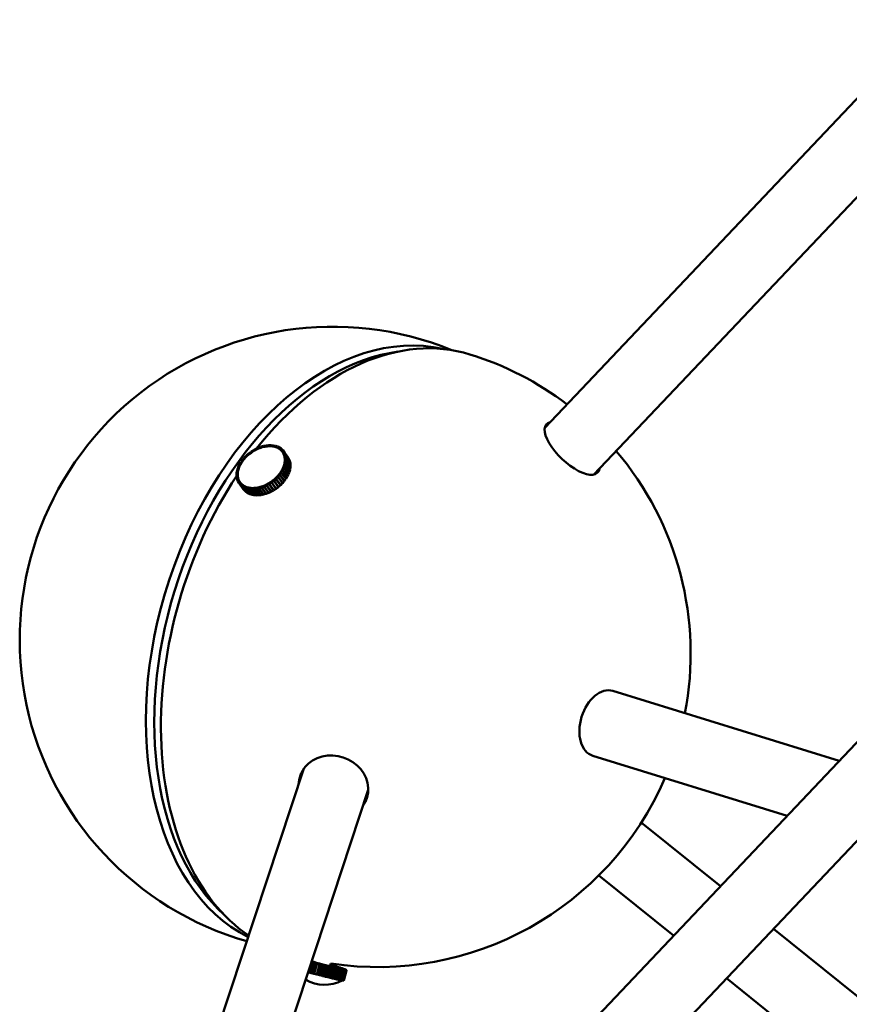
# Model space of a CAD drawing. Header units: millimetres. Extents: x 734 to 2864, y 389 to 1965.
# Tile 17 of 23: x 2109 to 2268, y 1091 to 1280. Entities that reach past the tile are written whole.
import ezdxf

# ---------------------------------------------------------------- set-up
doc = ezdxf.new("R2010")
doc.units = ezdxf.units.MM
doc.header["$LTSCALE"] = 11
doc.layers.add('Widoczne (ISO)', color=7, linetype='Continuous', lineweight=50)
doc.layers.add('Widoczne wąskie (ISO)', color=7, linetype='Continuous', lineweight=50)

msp = doc.modelspace()

# ---------------------------------------------------------------- linework, layer by layer
at = {"layer": 'Widoczne (ISO)'}
for p, q in [((2408.03, 1410.53), (2209.88, 1201.53)), ((2417.46, 1401.58), (2219.31, 1192.59)), ((2345.47, 1221.28), (2147.33, 1012.28)), ((2354.91, 1212.33), (2156.76, 1003.34)), ((2154.06, 1197.28), (2154.5, 1197.52)), ((2154.5, 1197.52), (2154.57, 1197.42)), ((2154.56, 1197.36), (2154.5, 1197.52)), ((2154.54, 1197.54), (2154.99, 1197.75)), ((2154.58, 1197.37), (2154.54, 1197.54)), ((2154.58, 1197.37), (2154.8, 1197.47)), ((2154.8, 1197.47), (2155.02, 1197.58)), ((2154.99, 1197.75), (2155.04, 1197.67)), ((2155.02, 1197.58), (2154.99, 1197.75)), ((2155.02, 1197.58), (2155.03, 1197.57)), ((2155.03, 1197.77), (2155.48, 1197.93)), ((2155.05, 1197.58), (2155.03, 1197.77)), ((2155.05, 1197.58), (2155.27, 1197.67)), ((2155.05, 1197.58), (2155.05, 1197.58)), ((2155.27, 1197.67), (2155.5, 1197.75)), ((2155.48, 1197.93), (2155.52, 1197.87)), ((2155.5, 1197.75), (2155.48, 1197.93)), ((2155.5, 1197.75), (2155.5, 1197.75)), ((2155.52, 1197.76), (2155.53, 1197.95)), ((2155.52, 1197.76), (2155.74, 1197.82)), ((2155.52, 1197.75), (2155.52, 1197.76)), ((2155.53, 1197.95), (2155.98, 1198.07)), ((2155.74, 1197.82), (2155.97, 1197.88)), ((2155.97, 1197.88), (2155.98, 1198.07)), ((2155.97, 1197.88), (2155.97, 1197.88)), ((2155.98, 1198.07), (2156.01, 1198.02)), ((2155.99, 1197.89), (2156.02, 1198.08)), ((2155.99, 1197.89), (2156.21, 1197.93)), ((2155.99, 1197.89), (2155.99, 1197.89)), ((2156.02, 1198.08), (2156.47, 1198.17)), ((2156.21, 1197.93), (2156.44, 1197.98)), ((2156.44, 1197.98), (2156.47, 1198.17)), ((2156.44, 1197.98), (2156.44, 1197.97)), ((2156.46, 1197.98), (2156.51, 1198.18)), ((2156.46, 1197.98), (2156.68, 1198)), ((2156.46, 1197.97), (2156.46, 1197.98)), ((2156.47, 1198.17), (2156.5, 1198.13)), ((2156.51, 1198.18), (2156.95, 1198.22)), ((2156.68, 1198), (2156.9, 1198.02)), ((2156.9, 1198.02), (2156.95, 1198.22)), ((2156.9, 1198.02), (2156.9, 1198.02)), ((2156.92, 1198.03), (2157, 1198.23)), ((2156.92, 1198.03), (2157.13, 1198.03)), ((2156.92, 1198.02), (2156.92, 1198.03)), ((2156.95, 1198.22), (2156.98, 1198.19)), ((2157, 1198.23), (2157.42, 1198.23)), ((2157.13, 1198.03), (2157.34, 1198.03)), ((2157.34, 1198.03), (2157.42, 1198.23)), ((2157.34, 1198.03), (2157.34, 1198.02)), ((2157.36, 1198.03), (2157.46, 1198.23)), ((2157.36, 1198.03), (2157.56, 1198.01)), ((2157.36, 1198.02), (2157.36, 1198.03)), ((2157.42, 1198.23), (2157.44, 1198.19)), ((2157.46, 1198.23), (2157.87, 1198.19)), ((2157.56, 1198.01), (2157.77, 1197.99)), ((2157.77, 1197.99), (2157.87, 1198.19)), ((2157.77, 1197.99), (2157.77, 1197.98)), ((2157.78, 1197.99), (2157.91, 1198.18)), ((2157.78, 1197.99), (2157.98, 1197.95)), ((2157.79, 1197.98), (2157.78, 1197.99)), ((2157.87, 1198.19), (2157.89, 1198.16)), ((2157.91, 1198.18), (2158.29, 1198.1)), ((2157.98, 1197.95), (2158.17, 1197.91)), ((2158.17, 1197.91), (2158.29, 1198.1)), ((2158.17, 1197.91), (2158.17, 1197.9)), ((2158.18, 1197.9), (2158.32, 1198.09)), ((2158.18, 1197.9), (2158.36, 1197.84)), ((2158.19, 1197.89), (2158.18, 1197.9)), ((2158.29, 1198.1), (2158.31, 1198.07)), ((2158.32, 1198.09), (2158.68, 1197.97)), ((2158.36, 1197.84), (2158.54, 1197.78)), ((2158.54, 1197.78), (2158.68, 1197.97)), ((2158.54, 1197.78), (2158.55, 1197.77)), ((2158.56, 1197.77), (2158.71, 1197.96)), ((2158.56, 1197.77), (2158.72, 1197.69)), ((2158.56, 1197.77), (2158.56, 1197.77)), ((2158.68, 1197.97), (2158.7, 1197.94)), ((2158.71, 1197.96), (2159.04, 1197.8)), ((2158.72, 1197.69), (2158.88, 1197.61)), ((2158.88, 1197.61), (2159.04, 1197.8)), ((2158.88, 1197.61), (2158.89, 1197.6)), ((2158.89, 1197.61), (2159.07, 1197.78)), ((2158.89, 1197.61), (2159.04, 1197.51)), ((2158.9, 1197.59), (2158.89, 1197.61)), ((2159.04, 1197.8), (2159.06, 1197.77)), ((2159.04, 1197.51), (2159.18, 1197.41)), ((2159.07, 1197.78), (2159.36, 1197.58)), ((2159.18, 1197.41), (2159.36, 1197.58)), ((2159.18, 1197.41), (2159.2, 1197.39)), ((2159.19, 1197.4), (2159.38, 1197.56)), ((2159.36, 1197.58), (2159.38, 1197.55)), ((2159.38, 1197.56), (2159.63, 1197.33)), ((2152.01, 1195.52), (2152.33, 1195.88)), ((2152.17, 1195.44), (2152.01, 1195.52)), ((2152.06, 1195.45), (2152.01, 1195.52)), ((2152.17, 1195.44), (2152.33, 1195.62)), ((2152.49, 1195.8), (2152.33, 1195.88)), ((2152.33, 1195.62), (2152.49, 1195.8)), ((2152.36, 1195.92), (2152.71, 1196.27)), ((2152.5, 1195.82), (2152.36, 1195.92)), ((2152.42, 1195.84), (2152.36, 1195.92)), ((2152.49, 1195.8), (2152.49, 1195.8)), ((2152.5, 1195.82), (2152.67, 1195.98)), ((2152.51, 1195.82), (2152.5, 1195.82)), ((2152.69, 1196.01), (2152.85, 1196.17)), ((2152.85, 1196.17), (2152.71, 1196.27)), ((2152.74, 1196.3), (2153.12, 1196.63)), ((2152.87, 1196.19), (2152.74, 1196.3)), ((2152.83, 1196.19), (2152.74, 1196.3)), ((2152.85, 1196.17), (2152.85, 1196.17)), ((2152.87, 1196.19), (2152.99, 1196.29)), ((2152.87, 1196.18), (2152.87, 1196.19)), ((2153.24, 1196.51), (2153.12, 1196.63)), ((2153.13, 1196.41), (2153.24, 1196.51)), ((2153.16, 1196.66), (2153.56, 1196.96)), ((2153.26, 1196.53), (2153.16, 1196.66)), ((2153.26, 1196.52), (2153.16, 1196.66)), ((2153.24, 1196.51), (2153.25, 1196.51)), ((2153.26, 1196.53), (2153.37, 1196.6)), ((2153.26, 1196.52), (2153.26, 1196.53)), ((2153.66, 1196.83), (2153.56, 1196.96)), ((2153.56, 1196.75), (2153.66, 1196.83)), ((2153.6, 1196.99), (2154.02, 1197.26)), ((2153.68, 1196.84), (2153.6, 1196.99)), ((2153.66, 1196.83), (2153.66, 1196.82)), ((2153.68, 1196.84), (2153.79, 1196.91)), ((2153.68, 1196.84), (2153.68, 1196.84)), ((2153.98, 1197.03), (2154.1, 1197.11)), ((2154.02, 1197.26), (2154.12, 1197.12)), ((2154.1, 1197.11), (2154.02, 1197.26)), ((2154.12, 1197.12), (2154.06, 1197.28)), ((2154.1, 1197.11), (2154.1, 1197.11)), ((2154.12, 1197.12), (2154.27, 1197.2)), ((2154.12, 1197.12), (2154.12, 1197.12)), ((2154.39, 1197.27), (2154.56, 1197.36)), ((2154.56, 1197.36), (2154.56, 1197.36)), ((2154.58, 1197.37), (2154.58, 1197.37)), ((2159.19, 1197.4), (2159.32, 1197.28)), ((2159.21, 1197.38), (2159.19, 1197.4)), ((2159.32, 1197.28), (2159.45, 1197.17)), ((2159.45, 1197.17), (2159.63, 1197.33)), ((2159.45, 1197.17), (2159.48, 1197.12)), ((2159.46, 1197.15), (2159.66, 1197.3)), ((2159.46, 1197.15), (2159.56, 1197.02)), ((2159.49, 1197.11), (2159.46, 1197.15)), ((2159.56, 1197.02), (2159.67, 1196.89)), ((2159.63, 1197.33), (2159.65, 1197.3)), ((2159.63, 1196.93), (2159.7, 1196.83)), ((2159.66, 1197.3), (2159.87, 1197.04)), ((2159.67, 1196.89), (2159.87, 1197.04)), ((2159.67, 1196.89), (2159.68, 1196.87)), ((2159.68, 1196.87), (2159.89, 1197.01)), ((2159.68, 1196.87), (2159.76, 1196.73)), ((2159.76, 1196.73), (2159.84, 1196.58)), ((2159.84, 1196.58), (2160.05, 1196.71)), ((2159.84, 1196.58), (2159.85, 1196.56)), ((2159.85, 1196.56), (2160.07, 1196.68)), ((2159.85, 1196.56), (2159.91, 1196.4)), ((2159.87, 1197.04), (2160.72, 1195.84)), ((2160.74, 1195.81), (2159.89, 1197.01)), ((2159.89, 1197.01), (2160.05, 1196.71)), ((2159.91, 1196.4), (2159.97, 1196.24)), ((2159.97, 1196.24), (2160.19, 1196.36)), ((2159.97, 1196.24), (2159.98, 1196.23)), ((2159.98, 1196.23), (2160.2, 1196.33)), ((2159.98, 1196.23), (2160.02, 1196.05)), ((2160.02, 1196.05), (2160.05, 1195.88)), ((2160.05, 1196.71), (2160.91, 1195.52)), ((2160.05, 1195.88), (2160.28, 1195.98)), ((2160.05, 1195.88), (2160.06, 1195.87)), ((2160.06, 1195.86), (2160.28, 1195.95)), ((2160.06, 1195.86), (2160.07, 1195.68)), ((2160.93, 1195.49), (2160.07, 1196.68)), ((2160.07, 1196.68), (2160.19, 1196.36)), ((2160.07, 1195.68), (2160.09, 1195.5)), ((2160.09, 1195.5), (2160.31, 1195.58)), ((2160.09, 1195.48), (2160.31, 1195.54)), ((2160.19, 1196.36), (2161.05, 1195.16)), ((2161.06, 1195.13), (2160.2, 1196.33)), ((2160.2, 1196.33), (2160.28, 1195.98)), ((2160.28, 1195.98), (2161.13, 1194.79)), ((2161.14, 1194.75), (2160.28, 1195.95)), ((2160.28, 1195.95), (2160.31, 1195.58)), ((2160.31, 1195.54), (2160.29, 1195.16)), ((2160.31, 1195.58), (2161.17, 1194.39)), ((2161.17, 1194.35), (2160.31, 1195.54)), ((2160.72, 1195.84), (2160.72, 1195.84)), ((2160.91, 1195.52), (2160.74, 1195.81)), ((2160.91, 1195.51), (2160.91, 1195.52)), ((2150.91, 1193.35), (2151.02, 1193.74)), ((2151.24, 1193.77), (2151.02, 1193.74)), ((2151.04, 1193.78), (2151.19, 1194.18)), ((2151.25, 1193.79), (2151.04, 1193.78)), ((2151.06, 1193.75), (2151.04, 1193.78)), ((2151.41, 1194.19), (2151.19, 1194.18)), ((2151.19, 1193.57), (2151.24, 1193.77)), ((2151.21, 1194.23), (2151.41, 1194.62)), ((2151.41, 1194.21), (2151.21, 1194.23)), ((2151.24, 1194.19), (2151.21, 1194.23)), ((2151.24, 1193.77), (2151.25, 1193.76)), ((2151.25, 1193.79), (2151.33, 1193.99)), ((2151.25, 1193.78), (2151.25, 1193.79)), ((2151.33, 1193.99), (2151.41, 1194.19)), ((2151.61, 1194.6), (2151.41, 1194.62)), ((2151.41, 1194.21), (2151.51, 1194.41)), ((2151.42, 1194.2), (2151.41, 1194.21)), ((2151.41, 1194.19), (2151.41, 1194.18)), ((2151.43, 1194.66), (2151.67, 1195.06)), ((2151.62, 1194.62), (2151.43, 1194.66)), ((2151.47, 1194.62), (2151.43, 1194.66)), ((2151.51, 1194.41), (2151.61, 1194.6)), ((2151.61, 1194.6), (2151.62, 1194.6)), ((2151.62, 1194.62), (2151.75, 1194.82)), ((2151.63, 1194.62), (2151.62, 1194.62)), ((2151.87, 1195.02), (2151.67, 1195.06)), ((2151.7, 1195.1), (2151.98, 1195.48)), ((2151.88, 1195.04), (2151.7, 1195.1)), ((2151.74, 1195.04), (2151.7, 1195.1)), ((2151.75, 1194.82), (2151.87, 1195.02)), ((2151.87, 1195.02), (2151.87, 1195.01)), ((2151.88, 1195.04), (2152.02, 1195.23)), ((2151.88, 1195.03), (2151.88, 1195.04)), ((2152.16, 1195.42), (2151.98, 1195.48)), ((2152.02, 1195.23), (2152.16, 1195.42)), ((2152.16, 1195.42), (2152.16, 1195.41)), ((2152.17, 1195.43), (2152.17, 1195.44)), ((2159.61, 1193.63), (2159.51, 1193.43)), ((2159.71, 1193.83), (2159.61, 1193.63)), ((2159.71, 1193.83), (2159.92, 1193.81)), ((2159.8, 1194.05), (2159.72, 1193.85)), ((2159.72, 1193.85), (2159.74, 1193.83)), ((2159.72, 1193.85), (2159.93, 1193.85)), ((2159.92, 1193.81), (2159.72, 1193.42)), ((2159.88, 1194.25), (2159.8, 1194.05)), ((2159.88, 1194.25), (2160.09, 1194.26)), ((2159.94, 1194.47), (2159.89, 1194.27)), ((2159.89, 1194.27), (2160.1, 1194.3)), ((2159.89, 1194.27), (2159.9, 1194.25)), ((2160.77, 1192.62), (2159.92, 1193.81)), ((2160.09, 1194.26), (2159.93, 1193.85)), ((2159.93, 1193.85), (2160.79, 1192.66)), ((2160, 1194.67), (2159.94, 1194.47)), ((2160.03, 1194.89), (2160, 1194.69)), ((2160, 1194.69), (2160.22, 1194.73)), ((2160, 1194.67), (2160.22, 1194.69)), ((2160, 1194.69), (2160.01, 1194.67)), ((2160.07, 1195.08), (2160.03, 1194.89)), ((2160.08, 1195.29), (2160.07, 1195.1)), ((2160.07, 1195.1), (2160.29, 1195.16)), ((2160.07, 1195.08), (2160.29, 1195.12)), ((2160.07, 1195.1), (2160.08, 1195.08)), ((2160.09, 1195.48), (2160.08, 1195.29)), ((2160.09, 1195.5), (2160.1, 1195.48)), ((2160.95, 1193.06), (2160.09, 1194.26)), ((2160.22, 1194.69), (2160.1, 1194.3)), ((2160.1, 1194.3), (2160.96, 1193.1)), ((2160.29, 1195.12), (2160.22, 1194.73)), ((2160.22, 1194.73), (2161.08, 1193.54)), ((2161.07, 1193.5), (2160.22, 1194.69)), ((2160.29, 1195.16), (2161.15, 1193.97)), ((2161.15, 1193.93), (2160.29, 1195.12)), ((2161.05, 1195.16), (2160.93, 1195.49)), ((2161.04, 1195.16), (2161.05, 1195.16)), ((2161.13, 1194.79), (2161.06, 1195.13)), ((2161.08, 1193.54), (2161.15, 1193.93)), ((2161.12, 1194.78), (2161.13, 1194.79)), ((2161.12, 1193.96), (2161.15, 1193.97)), ((2161.17, 1194.39), (2161.14, 1194.75)), ((2161.15, 1194.38), (2161.17, 1194.39)), ((2161.15, 1193.97), (2161.17, 1194.35)), ((2150.82, 1192.5), (2150.83, 1192.88)), ((2151.04, 1192.56), (2150.82, 1192.5)), ((2151.04, 1192.54), (2150.82, 1192.46)), ((2150.84, 1192.47), (2150.82, 1192.5)), ((2150.85, 1192.09), (2150.82, 1192.46)), ((2151.06, 1192.94), (2150.83, 1192.88)), ((2150.84, 1192.91), (2150.9, 1193.31)), ((2151.06, 1192.96), (2150.84, 1192.91)), ((2150.86, 1192.88), (2150.84, 1192.91)), ((2151.07, 1192.18), (2150.85, 1192.09)), ((2151.07, 1192.16), (2150.85, 1192.06)), ((2150.87, 1192.07), (2150.85, 1192.09)), ((2150.93, 1191.71), (2150.85, 1192.06)), ((2151.13, 1193.35), (2150.9, 1193.31)), ((2151.13, 1193.37), (2150.91, 1193.35)), ((2150.94, 1193.31), (2150.91, 1193.35)), ((2151.15, 1191.81), (2150.93, 1191.71)), ((2151.16, 1191.8), (2150.94, 1191.68)), ((2151.04, 1192.56), (2151.05, 1192.75)), ((2151.05, 1192.55), (2151.04, 1192.56)), ((2151.04, 1192.54), (2151.05, 1192.53)), ((2151.06, 1192.36), (2151.04, 1192.54)), ((2151.05, 1192.75), (2151.06, 1192.94)), ((2151.06, 1192.96), (2151.09, 1193.15)), ((2151.07, 1192.95), (2151.06, 1192.96)), ((2151.06, 1192.94), (2151.06, 1192.93)), ((2151.07, 1192.18), (2151.06, 1192.36)), ((2151.08, 1192.17), (2151.07, 1192.18)), ((2151.07, 1192.16), (2151.08, 1192.15)), ((2151.11, 1191.99), (2151.07, 1192.16)), ((2151.09, 1193.15), (2151.13, 1193.35)), ((2151.15, 1191.81), (2151.11, 1191.99)), ((2151.13, 1193.37), (2151.19, 1193.57)), ((2151.14, 1193.36), (2151.13, 1193.37)), ((2151.13, 1193.35), (2151.13, 1193.34)), ((2151.16, 1191.8), (2151.15, 1191.81)), ((2151.16, 1191.8), (2151.17, 1191.78)), ((2151.22, 1191.64), (2151.16, 1191.8)), ((2158.26, 1191.85), (2158.07, 1191.69)), ((2158.26, 1191.85), (2158.38, 1191.74)), ((2158.45, 1192.05), (2158.28, 1191.87)), ((2158.28, 1191.87), (2158.35, 1191.77)), ((2158.28, 1191.87), (2158.42, 1191.77)), ((2158.77, 1192.12), (2158.42, 1191.77)), ((2158.42, 1191.77), (2159.28, 1190.58)), ((2158.62, 1192.22), (2158.45, 1192.05)), ((2158.62, 1192.22), (2158.77, 1192.12)), ((2158.8, 1192.42), (2158.64, 1192.24)), ((2158.64, 1192.24), (2158.68, 1192.18)), ((2158.64, 1192.24), (2158.8, 1192.16)), ((2159.63, 1190.92), (2158.77, 1192.12)), ((2158.96, 1192.6), (2158.8, 1192.42)), ((2159.12, 1192.52), (2158.8, 1192.16)), ((2158.8, 1192.16), (2159.66, 1190.96)), ((2158.96, 1192.6), (2159.12, 1192.52)), ((2159.11, 1192.81), (2158.97, 1192.62)), ((2158.97, 1192.62), (2159, 1192.58)), ((2158.97, 1192.62), (2159.15, 1192.56)), ((2159.25, 1193), (2159.11, 1192.81)), ((2159.97, 1191.33), (2159.12, 1192.52)), ((2159.43, 1192.94), (2159.15, 1192.56)), ((2159.15, 1192.56), (2160, 1191.37)), ((2159.25, 1193), (2159.43, 1192.94)), ((2159.38, 1193.22), (2159.26, 1193.02)), ((2159.26, 1193.02), (2159.28, 1192.99)), ((2159.26, 1193.02), (2159.45, 1192.98)), ((2159.5, 1193.42), (2159.38, 1193.22)), ((2160.28, 1191.75), (2159.43, 1192.94)), ((2159.69, 1193.38), (2159.45, 1192.98)), ((2159.45, 1192.98), (2160.31, 1191.79)), ((2159.5, 1193.42), (2159.69, 1193.38)), ((2159.51, 1193.43), (2159.53, 1193.41)), ((2159.51, 1193.43), (2159.72, 1193.42)), ((2160.55, 1192.18), (2159.69, 1193.38)), ((2159.72, 1193.42), (2160.57, 1192.22)), ((2160, 1191.37), (2160.28, 1191.75)), ((2160.25, 1191.8), (2160.31, 1191.79)), ((2160.31, 1191.79), (2160.55, 1192.18)), ((2160.52, 1192.22), (2160.57, 1192.22)), ((2160.57, 1192.22), (2160.77, 1192.62)), ((2160.75, 1192.66), (2160.79, 1192.66)), ((2160.79, 1192.66), (2160.95, 1193.06)), ((2160.92, 1193.1), (2160.96, 1193.1)), ((2160.96, 1193.1), (2161.07, 1193.5)), ((2161.05, 1193.53), (2161.08, 1193.54)), ((2150.95, 1191.68), (2150.93, 1191.71)), ((2151.06, 1191.36), (2150.94, 1191.68)), ((2151.28, 1191.48), (2151.06, 1191.36)), ((2151.08, 1191.33), (2151.06, 1191.36)), ((2151.28, 1191.46), (2151.07, 1191.33)), ((2151.24, 1191.03), (2151.07, 1191.33)), ((2151.28, 1191.48), (2151.22, 1191.64)), ((2151.45, 1191.17), (2151.24, 1191.03)), ((2151.26, 1191), (2151.24, 1191.03)), ((2151.46, 1191.15), (2151.26, 1191)), ((2151.26, 1191), (2152.12, 1189.81)), ((2151.47, 1190.74), (2151.26, 1191)), ((2151.3, 1191.45), (2151.28, 1191.48)), ((2151.28, 1191.46), (2151.31, 1191.43)), ((2151.37, 1191.31), (2151.28, 1191.46)), ((2151.45, 1191.17), (2151.37, 1191.31)), ((2151.47, 1191.14), (2151.45, 1191.17)), ((2151.57, 1191.02), (2151.46, 1191.15)), ((2151.67, 1190.89), (2151.47, 1190.74)), ((2152.33, 1189.54), (2151.47, 1190.74)), ((2151.68, 1190.87), (2151.49, 1190.71)), ((2151.49, 1190.71), (2152.35, 1189.52)), ((2151.74, 1190.48), (2151.49, 1190.71)), ((2151.5, 1191.11), (2151.53, 1191.06)), ((2151.67, 1190.89), (2151.57, 1191.02)), ((2151.68, 1190.87), (2151.67, 1190.89)), ((2151.81, 1190.76), (2151.68, 1190.87)), ((2151.93, 1190.64), (2151.74, 1190.48)), ((2152.6, 1189.28), (2151.74, 1190.48)), ((2151.95, 1190.63), (2151.77, 1190.46)), ((2151.77, 1190.46), (2152.63, 1189.26)), ((2152.06, 1190.26), (2151.77, 1190.46)), ((2151.93, 1190.64), (2151.81, 1190.76)), ((2151.94, 1190.63), (2151.93, 1190.64)), ((2152.09, 1190.53), (2151.95, 1190.63)), ((2152.23, 1190.43), (2152.06, 1190.26)), ((2152.92, 1189.06), (2152.06, 1190.26)), ((2152.23, 1190.43), (2152.09, 1190.53)), ((2152.25, 1190.43), (2152.09, 1190.24)), ((2152.09, 1190.24), (2152.95, 1189.05)), ((2152.41, 1190.08), (2152.09, 1190.24)), ((2152.24, 1190.42), (2152.23, 1190.43)), ((2152.41, 1190.35), (2152.25, 1190.43)), ((2152.57, 1190.27), (2152.41, 1190.35)), ((2152.57, 1190.27), (2152.41, 1190.08)), ((2153.27, 1188.89), (2152.41, 1190.08)), ((2152.59, 1190.26), (2152.45, 1190.07)), ((2152.45, 1190.07), (2153.31, 1188.87)), ((2152.8, 1189.95), (2152.45, 1190.07)), ((2152.58, 1190.25), (2152.57, 1190.27)), ((2152.77, 1190.2), (2152.59, 1190.26)), ((2152.94, 1190.14), (2152.77, 1190.2)), ((2152.94, 1190.14), (2152.8, 1189.95)), ((2153.66, 1188.75), (2152.8, 1189.95)), ((2152.96, 1190.13), (2152.84, 1189.94)), ((2152.84, 1189.94), (2153.7, 1188.74)), ((2153.22, 1189.86), (2152.84, 1189.94)), ((2152.95, 1190.12), (2152.94, 1190.14)), ((2153.15, 1190.09), (2152.96, 1190.13)), ((2153.34, 1190.05), (2153.15, 1190.09)), ((2153.34, 1190.05), (2153.22, 1189.86)), ((2154.08, 1188.66), (2153.22, 1189.86)), ((2153.36, 1190.05), (2153.26, 1189.85)), ((2153.35, 1190.04), (2153.34, 1190.05)), ((2153.56, 1190.03), (2153.36, 1190.05)), ((2153.77, 1190.01), (2153.56, 1190.03)), ((2153.77, 1190.01), (2153.67, 1189.81)), ((2153.79, 1190.01), (2153.71, 1189.81)), ((2153.78, 1189.99), (2153.77, 1190.01)), ((2154, 1190.01), (2153.79, 1190.01)), ((2154.21, 1190.01), (2154, 1190.01)), ((2154.21, 1190.01), (2154.13, 1189.81)), ((2154.23, 1190.02), (2154.18, 1189.82)), ((2154.61, 1189.86), (2154.18, 1189.82)), ((2154.23, 1189.99), (2154.21, 1190.01)), ((2154.45, 1190.04), (2154.23, 1190.02)), ((2154.67, 1190.06), (2154.45, 1190.04)), ((2154.67, 1190.06), (2154.61, 1189.86)), ((2155.47, 1188.67), (2154.61, 1189.86)), ((2154.69, 1190.06), (2154.66, 1189.87)), ((2155.1, 1189.95), (2154.66, 1189.87)), ((2154.66, 1189.87), (2155.52, 1188.67)), ((2154.69, 1190.04), (2154.67, 1190.06)), ((2154.91, 1190.11), (2154.69, 1190.06)), ((2155.14, 1190.15), (2154.91, 1190.11)), ((2155.14, 1190.15), (2155.1, 1189.95)), ((2155.96, 1188.76), (2155.1, 1189.95)), ((2155.16, 1190.12), (2155.14, 1190.15)), ((2155.16, 1190.16), (2155.15, 1189.97)), ((2155.6, 1190.09), (2155.15, 1189.97)), ((2155.15, 1189.97), (2156.01, 1188.77)), ((2155.38, 1190.22), (2155.16, 1190.16)), ((2155.61, 1190.28), (2155.38, 1190.22)), ((2155.61, 1190.28), (2155.6, 1190.09)), ((2156.46, 1188.9), (2155.6, 1190.09)), ((2155.64, 1190.25), (2155.61, 1190.28)), ((2155.86, 1190.37), (2155.63, 1190.29)), ((2155.63, 1190.29), (2155.65, 1190.11)), ((2156.1, 1190.27), (2155.65, 1190.11)), ((2155.65, 1190.11), (2156.5, 1188.91)), ((2156.08, 1190.46), (2155.86, 1190.37)), ((2156.12, 1190.41), (2156.08, 1190.46)), ((2156.08, 1190.46), (2156.1, 1190.27)), ((2156.33, 1190.57), (2156.1, 1190.46)), ((2156.1, 1190.46), (2156.14, 1190.29)), ((2156.96, 1189.08), (2156.1, 1190.27)), ((2156.59, 1190.5), (2156.14, 1190.29)), ((2156.14, 1190.29), (2157, 1189.1)), ((2156.55, 1190.67), (2156.33, 1190.57)), ((2156.6, 1190.59), (2156.55, 1190.67)), ((2156.55, 1190.67), (2156.59, 1190.5)), ((2156.79, 1190.8), (2156.57, 1190.68)), ((2156.57, 1190.68), (2156.63, 1190.52)), ((2157.45, 1189.3), (2156.59, 1190.5)), ((2157.07, 1190.76), (2156.63, 1190.52)), ((2156.63, 1190.52), (2157.49, 1189.32)), ((2157.01, 1190.92), (2156.79, 1190.8)), ((2157.86, 1189.72), (2157.01, 1190.92)), ((2157.01, 1190.92), (2157.07, 1190.76)), ((2157.24, 1191.06), (2157.03, 1190.93)), ((2157.03, 1190.93), (2157.11, 1190.78)), ((2157.92, 1189.56), (2157.07, 1190.76)), ((2157.53, 1191.05), (2157.11, 1190.78)), ((2157.11, 1190.78), (2157.97, 1189.59)), ((2157.45, 1191.2), (2157.24, 1191.06)), ((2158.3, 1190), (2157.45, 1191.2)), ((2157.45, 1191.2), (2157.53, 1191.05)), ((2157.66, 1191.36), (2157.47, 1191.21)), ((2157.47, 1191.21), (2158.32, 1190.02)), ((2157.47, 1191.21), (2157.57, 1191.08)), ((2158.39, 1189.86), (2157.53, 1191.05)), ((2157.97, 1191.38), (2157.57, 1191.08)), ((2157.57, 1191.08), (2158.43, 1189.88)), ((2157.86, 1191.51), (2157.66, 1191.36)), ((2157.86, 1191.51), (2157.97, 1191.38)), ((2158.07, 1191.69), (2157.88, 1191.53)), ((2157.88, 1191.53), (2158.74, 1190.33)), ((2157.88, 1191.53), (2158.01, 1191.41)), ((2158.83, 1190.18), (2157.97, 1191.38)), ((2158.38, 1191.74), (2158.01, 1191.41)), ((2158.01, 1191.41), (2158.87, 1190.22)), ((2158.3, 1190), (2158.39, 1189.86)), ((2158.32, 1190.02), (2158.43, 1189.88)), ((2159.24, 1190.54), (2158.38, 1191.74)), ((2158.43, 1189.88), (2158.83, 1190.18)), ((2158.74, 1190.33), (2158.87, 1190.22)), ((2158.87, 1190.22), (2159.24, 1190.54)), ((2159.16, 1190.66), (2159.28, 1190.58)), ((2159.28, 1190.58), (2159.63, 1190.92)), ((2159.57, 1191.01), (2159.66, 1190.96)), ((2159.66, 1190.96), (2159.97, 1191.33)), ((2159.93, 1191.39), (2160, 1191.37)), ((2152.12, 1189.81), (2152.33, 1189.54)), ((2152.33, 1189.54), (2152.33, 1189.54)), ((2152.35, 1189.52), (2152.6, 1189.28)), ((2152.61, 1189.29), (2152.6, 1189.28)), ((2152.63, 1189.26), (2152.92, 1189.06)), ((2152.93, 1189.07), (2152.92, 1189.06)), ((2152.95, 1189.05), (2153.27, 1188.89)), ((2153.26, 1189.85), (2154.12, 1188.65)), ((2153.67, 1189.81), (2153.26, 1189.85)), ((2153.29, 1188.9), (2153.27, 1188.89)), ((2153.31, 1188.87), (2153.66, 1188.75)), ((2153.68, 1188.77), (2153.66, 1188.75)), ((2154.52, 1188.62), (2153.67, 1189.81)), ((2153.7, 1188.74), (2154.08, 1188.66)), ((2153.71, 1189.81), (2154.57, 1188.61)), ((2154.13, 1189.81), (2153.71, 1189.81)), ((2154.1, 1188.69), (2154.08, 1188.66)), ((2154.12, 1188.65), (2154.52, 1188.62)), ((2154.99, 1188.62), (2154.13, 1189.81)), ((2154.18, 1189.82), (2155.03, 1188.62)), ((2154.54, 1188.65), (2154.52, 1188.62)), ((2154.57, 1188.61), (2154.99, 1188.62)), ((2155.01, 1188.66), (2154.99, 1188.62)), ((2155.03, 1188.62), (2155.47, 1188.67)), ((2155.49, 1188.72), (2155.47, 1188.67)), ((2155.52, 1188.67), (2155.96, 1188.76)), ((2155.97, 1188.82), (2155.96, 1188.76)), ((2156.01, 1188.77), (2156.46, 1188.9)), ((2156.46, 1188.97), (2156.46, 1188.9)), ((2156.5, 1188.91), (2156.96, 1189.08)), ((2156.95, 1189.17), (2156.96, 1189.08)), ((2157, 1189.1), (2157.45, 1189.3)), ((2157.42, 1189.42), (2157.45, 1189.3)), ((2157.49, 1189.32), (2157.92, 1189.56)), ((2157.86, 1189.72), (2157.92, 1189.56)), ((2157.97, 1189.59), (2158.39, 1189.86)), ((2222.93, 1151.15), (2266.29, 1137.76)), ((2219.09, 1138.73), (2256.31, 1127.24)), ((2163.71, 1136.29), (2127.82, 1027.7)), ((2176.06, 1132.21), (2140.17, 1023.62)), ((2228.38, 1125.96), (2243.54, 1113.77)), ((2220.23, 1115.83), (2234.57, 1104.3)), ((2253.71, 1105.59), (2332.17, 1042.49)), ((2164.63, 1097.28), (2165.09, 1099.04)), ((2165.18, 1099.19), (2164.67, 1097.26)), ((2165.14, 1097.13), (2165.65, 1099.06)), ((2165.23, 1099.19), (2165.15, 1099.22)), ((2165.23, 1099.19), (2165.15, 1099.21)), ((2165.25, 1099.19), (2165.18, 1099.19)), ((2165.65, 1099.06), (2165.18, 1099.19)), ((2165.69, 1099.05), (2165.18, 1097.12)), ((2165.23, 1099.19), (2165.23, 1099.19)), ((2165.48, 1099.12), (2165.25, 1099.19)), ((2165.72, 1099.06), (2165.48, 1099.12)), ((2165.72, 1099.06), (2165.65, 1099.06)), ((2165.66, 1096.99), (2166.17, 1098.92)), ((2165.74, 1099.05), (2165.69, 1099.05)), ((2166.17, 1098.92), (2165.69, 1099.05)), ((2165.7, 1096.99), (2166.21, 1098.92)), ((2165.71, 1099.05), (2165.72, 1099.06)), ((2166.22, 1098.91), (2165.71, 1096.98)), ((2165.98, 1098.99), (2165.74, 1099.05)), ((2166.21, 1098.92), (2165.98, 1098.99)), ((2166.21, 1098.92), (2166.17, 1098.92)), ((2166.19, 1096.85), (2166.7, 1098.78)), ((2166.21, 1096.86), (2166.72, 1098.79)), ((2166.24, 1098.92), (2166.22, 1098.91)), ((2166.7, 1098.78), (2166.22, 1098.91)), ((2166.74, 1098.78), (2166.23, 1096.85)), ((2166.48, 1098.85), (2166.24, 1098.92)), ((2166.75, 1098.77), (2166.24, 1096.84)), ((2166.72, 1098.79), (2166.48, 1098.85)), ((2166.72, 1098.79), (2166.7, 1098.78)), ((2166.72, 1096.71), (2167.23, 1098.64)), ((2166.98, 1098.72), (2166.74, 1098.78)), ((2166.74, 1098.78), (2166.75, 1098.77)), ((2167.25, 1098.65), (2166.74, 1096.72)), ((2167.23, 1098.64), (2166.75, 1098.77)), ((2167.28, 1098.63), (2166.77, 1096.7)), ((2167.23, 1098.65), (2166.98, 1098.72)), ((2167.23, 1098.65), (2167.23, 1098.64)), ((2167.49, 1098.59), (2167.25, 1098.65)), ((2167.25, 1098.65), (2167.28, 1098.63)), ((2167.25, 1096.57), (2167.76, 1098.5)), ((2167.76, 1098.5), (2167.28, 1098.63)), ((2167.81, 1098.49), (2167.3, 1096.56)), ((2167.73, 1098.52), (2167.49, 1098.59)), ((2167.73, 1098.52), (2167.76, 1098.5)), ((2167.75, 1098.52), (2167.75, 1098.51)), ((2167.99, 1098.46), (2167.75, 1098.52)), ((2167.75, 1098.52), (2167.81, 1098.49)), ((2167.77, 1096.44), (2168.28, 1098.37)), ((2168.28, 1098.37), (2167.81, 1098.49)), ((2168.32, 1098.36), (2167.81, 1096.43)), ((2168.22, 1098.4), (2167.99, 1098.46)), ((2168.22, 1098.4), (2168.28, 1098.37)), ((2168.24, 1098.4), (2168.24, 1098.39)), ((2168.47, 1098.34), (2168.24, 1098.4)), ((2168.24, 1098.4), (2168.32, 1098.36)), ((2168.27, 1096.32), (2168.78, 1098.25)), ((2168.82, 1098.24), (2168.31, 1096.31)), ((2168.78, 1098.25), (2168.32, 1098.36)), ((2168.7, 1098.28), (2168.47, 1098.34)), ((2168.7, 1098.28), (2168.78, 1098.25)), ((2168.72, 1098.28), (2168.72, 1098.28)), ((2168.94, 1098.23), (2168.72, 1098.28)), ((2168.72, 1098.28), (2168.82, 1098.24)), ((2168.75, 1096.2), (2169.26, 1098.14)), ((2168.77, 1098.49), (2168.9, 1098.96)), ((2169.3, 1098.13), (2168.79, 1096.19)), ((2169.26, 1098.14), (2168.82, 1098.24)), ((2168.83, 1098.71), (2168.99, 1098.67)), ((2168.83, 1098.7), (2168.9, 1098.68)), ((2168.9, 1098.68), (2168.9, 1098.68)), ((2168.9, 1098.68), (2168.99, 1098.67)), ((2168.92, 1098.67), (2169.13, 1098.61)), ((2168.92, 1098.67), (2169.03, 1098.65)), ((2168.92, 1098.67), (2168.92, 1098.67)), ((2169.15, 1098.17), (2168.94, 1098.23)), ((2168.99, 1098.67), (2168.99, 1098.66)), ((2169.03, 1098.65), (2169.46, 1098.53)), ((2169.13, 1098.61), (2169.35, 1098.55)), ((2169.15, 1098.17), (2169.26, 1098.14)), ((2169.17, 1098.17), (2169.17, 1098.17)), ((2169.38, 1098.12), (2169.17, 1098.17)), ((2169.17, 1098.17), (2169.3, 1098.13)), ((2169.2, 1096.1), (2169.71, 1098.03)), ((2169.75, 1098.02), (2169.24, 1096.09)), ((2169.71, 1098.03), (2169.3, 1098.13)), ((2169.35, 1098.55), (2169.35, 1098.55)), ((2169.35, 1098.55), (2169.46, 1098.53)), ((2169.37, 1098.54), (2169.57, 1098.48)), ((2169.37, 1098.54), (2169.5, 1098.52)), ((2169.37, 1098.54), (2169.37, 1098.54)), ((2169.59, 1098.07), (2169.38, 1098.12)), ((2169.46, 1098.53), (2169.46, 1098.52)), ((2169.5, 1098.52), (2169.9, 1098.4)), ((2169.57, 1098.48), (2169.76, 1098.42)), ((2169.59, 1098.07), (2169.71, 1098.03)), ((2169.61, 1098.07), (2169.6, 1098.07)), ((2169.8, 1098.03), (2169.61, 1098.07)), ((2169.61, 1098.07), (2169.75, 1098.02)), ((2169.62, 1096), (2170.14, 1097.93)), ((2170.17, 1097.93), (2169.66, 1096)), ((2170.14, 1097.93), (2169.75, 1098.02)), ((2169.76, 1098.42), (2169.76, 1098.42)), ((2169.76, 1098.42), (2169.9, 1098.4)), ((2169.78, 1098.42), (2169.97, 1098.36)), ((2169.78, 1098.42), (2169.94, 1098.39)), ((2169.78, 1098.42), (2169.78, 1098.42)), ((2169.99, 1097.98), (2169.8, 1098.03)), ((2169.9, 1098.4), (2169.9, 1098.39)), ((2169.94, 1098.39), (2170.31, 1098.27)), ((2169.97, 1098.36), (2170.15, 1098.3)), ((2169.99, 1097.98), (2170.14, 1097.93)), ((2170.01, 1097.98), (2170, 1097.98)), ((2170.18, 1097.94), (2170.01, 1097.98)), ((2170.01, 1097.98), (2170.17, 1097.93)), ((2170.01, 1095.92), (2170.52, 1097.85)), ((2170.56, 1097.84), (2170.04, 1095.91)), ((2170.15, 1098.3), (2170.15, 1098.3)), ((2170.15, 1098.3), (2170.31, 1098.27)), ((2170.17, 1098.3), (2170.34, 1098.25)), ((2170.17, 1098.3), (2170.34, 1098.26)), ((2170.17, 1098.3), (2170.17, 1098.3)), ((2170.52, 1097.85), (2170.17, 1097.93)), ((2170.35, 1097.9), (2170.18, 1097.94)), ((2170.31, 1098.27), (2170.31, 1098.27)), ((2170.34, 1098.26), (2170.68, 1098.16)), ((2170.34, 1098.25), (2170.5, 1098.19)), ((2170.35, 1097.9), (2170.52, 1097.85)), ((2170.36, 1095.85), (2170.87, 1097.78)), ((2170.37, 1097.9), (2170.37, 1097.9)), ((2170.53, 1097.87), (2170.37, 1097.9)), ((2170.37, 1097.9), (2170.56, 1097.84)), ((2170.9, 1097.77), (2170.39, 1095.84)), ((2170.5, 1098.19), (2170.5, 1098.19)), ((2170.5, 1098.19), (2170.68, 1098.16)), ((2170.52, 1098.19), (2170.67, 1098.14)), ((2170.52, 1098.19), (2170.71, 1098.15)), ((2170.52, 1098.19), (2170.52, 1098.19)), ((2170.68, 1097.84), (2170.53, 1097.87)), ((2170.87, 1097.78), (2170.56, 1097.84)), ((2170.66, 1095.79), (2171.17, 1097.72)), ((2170.67, 1098.14), (2170.81, 1098.09)), ((2170.68, 1098.16), (2170.68, 1098.15)), ((2170.68, 1097.84), (2170.87, 1097.78)), ((2171.19, 1097.72), (2170.68, 1095.79)), ((2170.7, 1097.83), (2170.7, 1097.83)), ((2170.83, 1097.81), (2170.7, 1097.83)), ((2170.7, 1097.83), (2170.9, 1097.77)), ((2170.71, 1098.15), (2171.01, 1098.05)), ((2170.81, 1098.09), (2170.81, 1098.09)), ((2170.81, 1098.09), (2171.01, 1098.05)), ((2170.83, 1098.09), (2170.95, 1098.04)), ((2170.83, 1098.09), (2171.03, 1098.04)), ((2170.83, 1098.09), (2170.83, 1098.09)), ((2170.97, 1097.78), (2170.83, 1097.81)), ((2171.17, 1097.72), (2170.9, 1097.77)), ((2170.91, 1095.75), (2171.42, 1097.68)), ((2171.44, 1097.68), (2170.93, 1095.74)), ((2170.95, 1098.04), (2171.08, 1098)), ((2170.97, 1097.78), (2171.17, 1097.72)), ((2170.98, 1097.78), (2170.98, 1097.78)), ((2171.1, 1097.76), (2170.98, 1097.78)), ((2170.98, 1097.78), (2171.19, 1097.72)), ((2171.01, 1098.05), (2171, 1098.05)), ((2171.03, 1098.04), (2171.29, 1097.95)), ((2171.08, 1098), (2171.08, 1098)), ((2171.08, 1098), (2171.29, 1097.95)), ((2171.09, 1098), (2171.2, 1097.96)), ((2171.09, 1098), (2171.31, 1097.94)), ((2171.09, 1097.99), (2171.09, 1098)), ((2171.21, 1097.74), (2171.1, 1097.76)), ((2171.12, 1095.72), (2171.63, 1097.65)), ((2171.64, 1097.65), (2171.13, 1095.72)), ((2171.42, 1097.68), (2171.19, 1097.72)), ((2171.2, 1097.96), (2171.3, 1097.92)), ((2171.21, 1097.74), (2171.42, 1097.68)), ((2171.22, 1097.74), (2171.22, 1097.74)), ((2171.31, 1097.73), (2171.22, 1097.74)), ((2171.22, 1097.74), (2171.44, 1097.68)), ((2171.27, 1095.7), (2171.78, 1097.64)), ((2171.79, 1097.64), (2171.28, 1095.7)), ((2171.29, 1097.95), (2171.29, 1097.95)), ((2171.3, 1097.92), (2171.3, 1097.92)), ((2171.3, 1097.92), (2171.52, 1097.87)), ((2171.31, 1097.94), (2171.52, 1097.87)), ((2171.31, 1097.91), (2171.39, 1097.88)), ((2171.31, 1097.91), (2171.54, 1097.86)), ((2171.31, 1097.91), (2171.31, 1097.91)), ((2171.4, 1097.71), (2171.31, 1097.73)), ((2171.88, 1097.64), (2171.37, 1095.71)), ((2171.37, 1095.71), (2171.88, 1097.64)), ((2171.39, 1097.88), (2171.47, 1097.85)), ((2171.4, 1097.71), (2171.63, 1097.65)), ((2171.41, 1097.71), (2171.41, 1097.71)), ((2171.48, 1097.71), (2171.41, 1097.71)), ((2171.41, 1097.71), (2171.64, 1097.65)), ((2171.92, 1097.65), (2171.41, 1095.72)), ((2171.41, 1095.72), (2171.92, 1097.65)), ((2171.63, 1097.65), (2171.44, 1097.68)), ((2171.47, 1097.85), (2171.47, 1097.85)), ((2171.47, 1097.85), (2171.7, 1097.79)), ((2171.48, 1097.85), (2171.54, 1097.82)), ((2171.48, 1097.85), (2171.72, 1097.79)), ((2171.48, 1097.84), (2171.48, 1097.85)), ((2171.55, 1097.7), (2171.48, 1097.71)), ((2171.52, 1097.87), (2171.52, 1097.86)), ((2171.54, 1097.86), (2171.7, 1097.79)), ((2171.54, 1097.82), (2171.59, 1097.79)), ((2171.55, 1097.7), (2171.78, 1097.64)), ((2171.55, 1097.7), (2171.55, 1097.7)), ((2171.6, 1097.7), (2171.55, 1097.7)), ((2171.55, 1097.7), (2171.79, 1097.64)), ((2171.59, 1097.79), (2171.59, 1097.79)), ((2171.59, 1097.79), (2171.83, 1097.73)), ((2171.6, 1097.79), (2171.63, 1097.77)), ((2171.6, 1097.79), (2171.84, 1097.73)), ((2171.6, 1097.79), (2171.6, 1097.79)), ((2171.64, 1097.7), (2171.6, 1097.7)), ((2171.63, 1097.77), (2171.66, 1097.75)), ((2171.66, 1097.71), (2171.64, 1097.7)), ((2171.64, 1097.7), (2171.64, 1097.7)), ((2171.64, 1097.7), (2171.88, 1097.64)), ((2171.64, 1097.7), (2171.88, 1097.64)), ((2171.78, 1097.64), (2171.64, 1097.65)), ((2171.66, 1097.75), (2171.66, 1097.74)), ((2171.66, 1097.75), (2171.9, 1097.69)), ((2171.66, 1097.74), (2171.67, 1097.75)), ((2171.68, 1097.72), (2171.66, 1097.71)), ((2171.67, 1097.75), (2171.67, 1097.73)), ((2171.67, 1097.75), (2171.91, 1097.68)), ((2171.67, 1097.73), (2171.68, 1097.72)), ((2171.67, 1097.71), (2171.67, 1097.72)), ((2171.68, 1097.72), (2171.68, 1097.72)), ((2171.68, 1097.72), (2171.92, 1097.65)), ((2171.68, 1097.72), (2171.92, 1097.65)), ((2171.7, 1097.79), (2171.7, 1097.79)), ((2171.72, 1097.79), (2171.83, 1097.73)), ((2171.88, 1097.64), (2171.79, 1097.64)), ((2171.83, 1097.73), (2171.83, 1097.73)), ((2171.84, 1097.73), (2171.9, 1097.69)), ((2171.92, 1097.65), (2171.88, 1097.64)), ((2171.9, 1097.69), (2171.9, 1097.68)), ((2171.91, 1097.68), (2171.92, 1097.65)), ((2164.52, 1097.31), (2164.63, 1097.28)), ((2164.67, 1097.27), (2164.63, 1097.28)), ((2164.67, 1097.26), (2165.14, 1097.13)), ((2165.19, 1097.13), (2165.14, 1097.13)), ((2165.18, 1097.12), (2165.66, 1096.99)), ((2165.7, 1096.99), (2165.66, 1096.99)), ((2165.71, 1096.98), (2166.19, 1096.85)), ((2166.21, 1096.86), (2166.19, 1096.85)), ((2166.23, 1096.85), (2166.24, 1096.84)), ((2166.24, 1096.84), (2166.72, 1096.71)), ((2166.74, 1096.72), (2166.77, 1096.7)), ((2166.77, 1096.7), (2167.25, 1096.57)), ((2167.25, 1096.58), (2167.3, 1096.56)), ((2167.3, 1096.56), (2167.77, 1096.44)), ((2167.77, 1096.45), (2167.81, 1096.43)), ((2167.81, 1096.43), (2168.27, 1096.32)), ((2168.27, 1096.32), (2168.31, 1096.31)), ((2168.31, 1096.31), (2168.75, 1096.2)), ((2168.75, 1096.21), (2168.79, 1096.19)), ((2168.79, 1096.19), (2169.2, 1096.1)), ((2169.2, 1096.1), (2169.24, 1096.09)), ((2169.24, 1096.09), (2169.62, 1096)), ((2169.63, 1096.01), (2169.66, 1096)), ((2169.66, 1096), (2170.01, 1095.92)), ((2170.01, 1095.92), (2170.04, 1095.91)), ((2170.04, 1095.91), (2170.36, 1095.85)), ((2170.36, 1095.85), (2170.39, 1095.84)), ((2170.39, 1095.84), (2170.66, 1095.79)), ((2170.66, 1095.79), (2170.68, 1095.79)), ((2170.68, 1095.79), (2170.91, 1095.75)), ((2170.91, 1095.75), (2170.93, 1095.74)), ((2170.93, 1095.74), (2171.12, 1095.72)), ((2171.12, 1095.72), (2171.13, 1095.72)), ((2171.13, 1095.72), (2171.27, 1095.7)), ((2171.27, 1095.71), (2171.28, 1095.7)), ((2171.28, 1095.7), (2171.37, 1095.71)), ((2171.37, 1095.71), (2171.41, 1095.72)), ((2171.37, 1095.71), (2171.37, 1095.71)), ((2171.41, 1095.72), (2171.41, 1095.72)), ((2244.73, 1096.13), (2317.16, 1037.88))]:
    msp.add_line(p, q, dxfattribs=at)
for centre, radius, start, end in [((2169.27, 1160.92), 60, 67.6629, 254.0542), ((2177.83, 1158.28), 60, 52.7455, 72.8387), ((2157.82, 1190.88), 7.25, 115.3519, 135.9541), ((2177.83, 1158.28), 60, 349.058, 40.307), ((2177.83, 1158.28), 60, 261.4384, 336.6195), ((2167.67, 1102.14), 7.25, 239.9731, 297.8464)]:
    msp.add_arc(centre, radius, start, end, dxfattribs=at)
for centre, major_axis, ratio, start_param, end_param in [((2177.83, 1158.28), (17.7, 57.33), 0.654702, 0, 1.033002), ((2215.12, 1197.61), (4.9, -4.64), 0.416605, 2.86858, 6.556198), ((2177.83, 1158.28), (17.7, 57.33), 0.654702, 1.036046, 1.036385), ((2155.56, 1194.02), (4.06, 2.91), 0.67698, 1.288445, 1.308509), ((2155.56, 1194.02), (4.06, 2.91), 0.67698, 1.183725, 1.288445), ((2155.56, 1194.02), (4.06, 2.91), 0.67698, 1.079005, 1.183725), ((2155.56, 1194.02), (4.06, 2.91), 0.67698, 0.974286, 1.079005), ((2155.56, 1194.02), (4.06, 2.91), 0.67698, 0.869566, 0.974286), ((2155.56, 1194.02), (4.06, 2.91), 0.67698, 0.764846, 0.869566), ((2155.56, 1194.02), (4.06, 2.91), 0.67698, 0.660126, 0.764846), ((2155.56, 1194.02), (4.06, 2.91), 0.67698, 0.555407, 0.660126), ((2155.56, 1194.02), (4.06, 2.91), 0.67698, 0.450687, 0.555407), ((2155.56, 1194.02), (4.06, 2.91), 0.67698, 0.345967, 0.450687), ((2155.56, 1194.02), (4.06, 2.91), 0.67698, 0.241247, 0.345967), ((2155.56, 1194.02), (4.06, 2.91), 0.67698, 0.136528, 0.241247), ((2155.56, 1194.02), (4.06, 2.91), 0.67698, 1.916763, 2.021483), ((2155.56, 1194.02), (4.06, 2.91), 0.67698, 1.833084, 1.916763), ((2155.56, 1194.02), (4.06, 2.91), 0.67698, 0.031808, 0.136528), ((2155.56, 1194.02), (4.06, 2.91), 0.67698, 6.210273, 6.314993), ((2155.56, 1194.02), (4.06, 2.91), 0.67698, 6.105554, 6.210273), ((2155.56, 1194.02), (4.06, 2.91), 0.67698, 6.000834, 6.105554), ((2155.56, 1194.02), (4.06, 2.91), 0.67698, 5.896114, 6.000834), ((2155.56, 1194.02), (4.06, 2.91), 0.67698, 5.791394, 5.896114), ((2155.56, 1194.02), (4.06, 2.91), 0.67698, 2.335642, 2.440362), ((2155.56, 1194.02), (4.06, 2.91), 0.67698, 2.230923, 2.335642), ((2155.56, 1194.02), (4.06, 2.91), 0.67698, 2.126203, 2.230923), ((2155.56, 1194.02), (4.06, 2.91), 0.67698, 2.021483, 2.126203), ((2155.56, 1194.02), (-4.06, -2.91), 0.67698, 2.126203, 2.230923), ((2155.56, 1194.02), (-4.06, -2.91), 0.67698, 2.230923, 2.335642), ((2155.56, 1194.02), (-4.06, -2.91), 0.67698, 2.335642, 2.440362), ((2155.56, 1194.02), (-4.06, -2.91), 0.67698, 2.440362, 2.545082), ((2155.56, 1194.02), (-4.06, -2.91), 0.67698, 2.545082, 2.649802), ((2177.83, 1158.28), (-17.7, -57.33), 0.654702, 4.290731, 6.086895), ((2155.56, 1194.02), (-4.06, -2.91), 0.67698, 5.791394, 5.896114), ((2155.56, 1194.02), (4.06, 2.91), 0.67698, 2.545082, 2.649802), ((2155.56, 1194.02), (-4.06, -2.91), 0.67698, 5.896114, 6.000834), ((2155.56, 1194.02), (4.06, 2.91), 0.67698, 2.440362, 2.545082), ((2155.56, 1194.02), (-4.06, -2.91), 0.67698, 6.000834, 6.105554), ((2155.56, 1194.02), (-4.06, -2.91), 0.67698, 1.707324, 1.812044), ((2155.56, 1194.02), (-4.06, -2.91), 0.67698, 1.812044, 1.916763), ((2155.56, 1194.02), (-4.06, -2.91), 0.67698, 1.916763, 2.021483), ((2155.56, 1194.02), (-4.06, -2.91), 0.67698, 2.021483, 2.126203), ((2155.56, 1194.02), (-4.06, -2.91), 0.67698, 6.105554, 6.210273), ((2155.56, 1194.02), (-4.06, -2.91), 0.67698, 6.210273, 6.314993), ((2155.56, 1194.02), (-4.06, -2.91), 0.67698, 0.031808, 0.136528), ((2155.56, 1194.02), (-4.06, -2.91), 0.67698, 0.136528, 0.241247), ((2155.56, 1194.02), (-4.06, -2.91), 0.67698, 0.241247, 0.345967), ((2155.56, 1194.02), (-4.06, -2.91), 0.67698, 0.345967, 0.450687), ((2155.56, 1194.02), (-4.06, -2.91), 0.67698, 0.450687, 0.555407), ((2155.56, 1194.02), (-4.06, -2.91), 0.67698, 0.555407, 0.660126), ((2155.56, 1194.02), (-4.06, -2.91), 0.67698, 0.660126, 0.764846), ((2155.56, 1194.02), (-4.06, -2.91), 0.67698, 0.764846, 0.869566), ((2155.56, 1194.02), (-4.06, -2.91), 0.67698, 0.869566, 0.974286), ((2155.56, 1194.02), (-4.06, -2.91), 0.67698, 0.974286, 1.079005), ((2155.56, 1194.02), (-4.06, -2.91), 0.67698, 1.079005, 1.183725), ((2155.56, 1194.02), (-4.06, -2.91), 0.67698, 1.183725, 1.288445), ((2155.56, 1194.02), (-4.06, -2.91), 0.67698, 1.288445, 1.393165), ((2155.56, 1194.02), (-4.06, -2.91), 0.67698, 1.393165, 1.497884), ((2155.56, 1194.02), (-4.06, -2.91), 0.67698, 1.497884, 1.602604), ((2155.56, 1194.02), (-4.06, -2.91), 0.67698, 1.602604, 1.707324), ((2156.42, 1192.82), (-4.06, -2.91), 0.67698, 1.547814, 1.552623), ((2156.42, 1192.82), (-4.06, -2.91), 0.67698, 1.65426, 1.657474), ((2156.42, 1192.82), (-4.06, -2.91), 0.67698, 1.442963, 1.444101), ((2221.01, 1144.94), (-1.92, -6.21), 0.654702, 3.141593, 6.283185), ((2169.38, 1132.71), (-6.41, 2.12), 0.892132, 2.86858, 6.556198), ((2169.66, 1133.57), (-6.41, 2.12), 0.892132, 0.07559, 0.273013), ((2169.68, 1133.61), (-6.41, 2.12), 0.892132, 0.079574, 0.273013), ((2170.31, 1135.54), (-6.41, 2.12), 0.892132, 0.250914, 0.273013), ((2170.31, 1135.54), (6.41, -2.12), 0.892132, 6.010173, 6.032271), ((2169.66, 1133.57), (6.41, -2.12), 0.892132, 6.010173, 6.207595), ((2169.68, 1133.61), (6.41, -2.12), 0.892132, 6.010173, 6.203612), ((2166.84, 1099), (1.93, -0.51), 0.04729, 3.716991, 6.283185), ((2166.84, 1099), (4.83, -1.28), 0.04729, 4.367948, 4.440283), ((2166.84, 1099), (4.83, -1.28), 0.04729, 4.440283, 4.545003), ((2166.84, 1099), (4.83, -1.28), 0.04729, 4.545003, 4.649723), ((2166.84, 1099), (4.83, -1.28), 0.04729, 4.649723, 4.754443), ((2166.84, 1099), (4.83, -1.28), 0.04729, 4.754443, 4.859162), ((2166.84, 1099), (4.83, -1.28), 0.04729, 4.859162, 4.963882), ((2166.84, 1099), (4.83, -1.28), 0.04729, 4.963882, 5.068602), ((2166.84, 1099), (4.83, -1.28), 0.04729, 5.068602, 5.173322), ((2166.84, 1099), (-4.83, 1.28), 0.04729, 4.230844, 4.300872), ((2166.84, 1099), (4.83, -1.28), 0.04729, 5.173322, 5.278041), ((2166.84, 1099), (-4.83, 1.28), 0.04729, 4.126124, 4.230844), ((2166.84, 1099), (4.83, -1.28), 0.04729, 5.278041, 5.382761), ((2166.84, 1099), (-4.83, 1.28), 0.04729, 4.021404, 4.126124), ((2166.84, 1099), (4.83, -1.28), 0.04729, 5.382761, 5.487481), ((2166.84, 1099), (-4.83, 1.28), 0.04729, 3.916685, 4.021404), ((2166.84, 1099), (4.83, -1.28), 0.04729, 5.487481, 5.592201), ((2166.84, 1099), (-4.83, 1.28), 0.04729, 3.811965, 3.916685), ((2166.84, 1099), (4.83, -1.28), 0.04729, 5.592201, 5.69692), ((2166.84, 1099), (-4.83, 1.28), 0.04729, 3.707245, 3.811965), ((2166.84, 1099), (4.83, -1.28), 0.04729, 5.69692, 5.80164), ((2166.84, 1099), (-4.83, 1.28), 0.04729, 3.602525, 3.707245), ((2166.84, 1099), (4.83, -1.28), 0.04729, 5.80164, 5.90636), ((2166.84, 1099), (4.83, -1.28), 0.04729, 0.356213, 0.460933), ((2166.84, 1099), (4.83, -1.28), 0.04729, 5.90636, 6.01108), ((2166.84, 1099), (4.83, -1.28), 0.04729, 0.251493, 0.356213), ((2166.84, 1099), (4.83, -1.28), 0.04729, 6.01108, 6.115799), ((2166.84, 1099), (4.83, -1.28), 0.04729, 0.146773, 0.251493), ((2166.84, 1099), (4.83, -1.28), 0.04729, 6.115799, 6.220519), ((2166.84, 1099), (4.83, -1.28), 0.04729, 0.042054, 0.146773), ((2166.84, 1099), (4.83, -1.28), 0.04729, 6.220519, 6.325239), ((2166.33, 1097.07), (4.83, -1.28), 0.04729, 4.594814, 4.596471), ((2166.33, 1097.07), (4.83, -1.28), 0.04729, 4.699665, 4.704474), ((2166.33, 1097.07), (4.83, -1.28), 0.04729, 4.806628, 4.809325)]:
    msp.add_ellipse(centre, major_axis=major_axis, ratio=ratio, start_param=start_param, end_param=end_param, dxfattribs=at)
at = {"layer": 'Widoczne wąskie (ISO)'}
for centre, major_axis, start_param, end_param in [((2174.64, 1159.26), (17.57, 56.89), 0.048657, 3.030128), ((2175.86, 1158.89), (-17.41, -56.38), 3.43699, 5.987788)]:
    msp.add_ellipse(centre, major_axis=major_axis, ratio=0.654702, start_param=start_param, end_param=end_param, dxfattribs=at)

doc.saveas('drawing.dxf')
